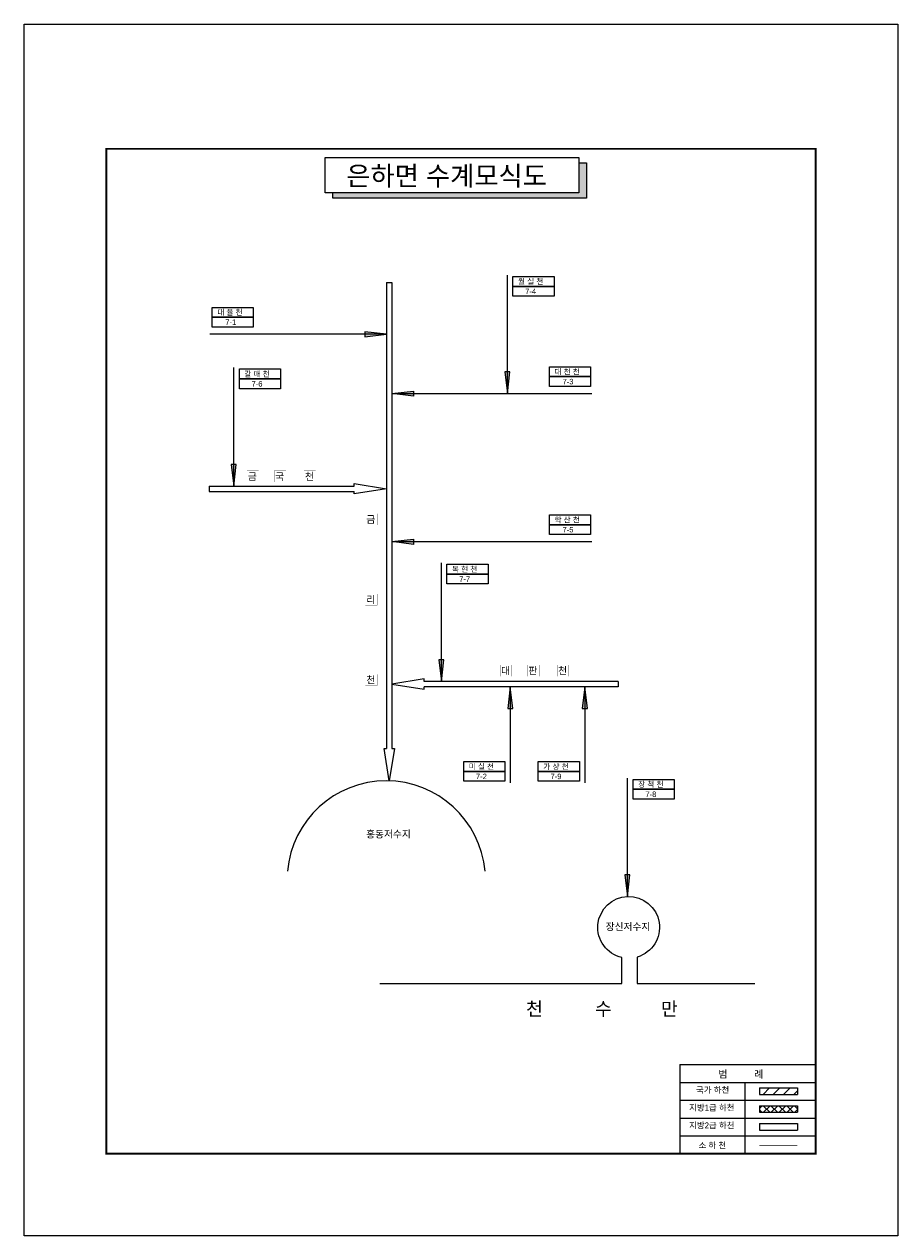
# Model space of a CAD drawing. Header units: millimetres. Extents: x 86260 to 374702, y -67927 to -24417.
# Tile 12 of 19: x 244555 to 269462, y -62317 to -27781. Entities that reach past the tile are written whole.
import ezdxf

# ---------------------------------------------------------------- set-up
doc = ezdxf.new("R2010")
doc.units = ezdxf.units.MM
doc.layers.get('DEFPOINTS').update_dxf_attribs({"color": 60})
for name, color, linetype in [('계획', 1, 'Continuous'), ('국가하천', 5, 'Continuous'), ('금회하천', 20, 'Continuous'), ('범례박스', 7, 'Continuous'), ('지방1급하천', 221, 'Continuous'), ('지방2급하천', 4, 'Continuous'), ('하천명', 7, 'Continuous'), ('행정구역명', 80, 'Continuous')]:
    doc.layers.add(name, color=color, linetype=linetype)
doc.styles.add('한글', font='Dotum.ttf')

msp = doc.modelspace()

# ---------------------------------------------------------------- hatches: boundary and pattern name
at = {"layer": '계획'}
msp.add_hatch(color=0, dxfattribs=at).paths.add_polyline_path([(260586, -31737), (260365, -31737), (260365, -32586), (253352, -32586), (253352, -32739), (260586, -32739)])
at = {"layer": '국가하천'}
h = msp.add_hatch(dxfattribs=at)
h.set_pattern_fill('ANSI31', color=256, scale=65, style=0)
h.set_pattern_definition([(45, (125646.72, -77435.22), (-145.92916, 145.92916), [])])
h.paths.add_polyline_path([(265516, -58102), (265516, -58291), (266606, -58291), (266606, -58102)])
at = {"layer": '금회하천'}
h = msp.add_hatch(color=256, dxfattribs=at)
h.paths.add_polyline_path([(254267, -36549), (254267, -36617), (254885, -36617)])
h.paths.add_polyline_path([(254885, -36617), (254267, -36617), (254267, -36693)])
h = msp.add_hatch(color=256, dxfattribs=at)
h.paths.add_polyline_path([(258400, -37692), (258332, -37692), (258332, -38311)])
h.paths.add_polyline_path([(258332, -38311), (258332, -37692), (258255, -37692)])
h = msp.add_hatch(color=256, dxfattribs=at)
h.paths.add_polyline_path([(255659, -38243), (255659, -38311), (255040, -38311)])
h.paths.add_polyline_path([(255040, -38311), (255659, -38311), (255659, -38388)])
h = msp.add_hatch(color=256, dxfattribs=at)
h.paths.add_polyline_path([(250598, -40329), (250530, -40329), (250530, -40947)])
h.paths.add_polyline_path([(250530, -40947), (250530, -40329), (250454, -40329)])
h = msp.add_hatch(color=256, dxfattribs=at)
h.paths.add_polyline_path([(255659, -42463), (255659, -42531), (255040, -42531)])
h.paths.add_polyline_path([(255040, -42531), (255659, -42531), (255659, -42608)])
h = msp.add_hatch(color=256, dxfattribs=at)
h.paths.add_polyline_path([(256517, -45895), (256449, -45895), (256449, -46513)])
h.paths.add_polyline_path([(256449, -46513), (256449, -45895), (256372, -45895)])
h = msp.add_hatch(color=256, dxfattribs=at)
h.paths.add_polyline_path([(258342, -47287), (258410, -47287), (258410, -46668)])
h.paths.add_polyline_path([(258410, -46668), (258410, -47287), (258486, -47287)])
h = msp.add_hatch(color=256, dxfattribs=at)
h.paths.add_polyline_path([(260468, -47287), (260536, -47287), (260536, -46668)])
h.paths.add_polyline_path([(260536, -46668), (260536, -47287), (260613, -47287)])
h = msp.add_hatch(color=256, dxfattribs=at)
h.paths.add_polyline_path([(261827, -52027), (261759, -52027), (261759, -52645)])
h.paths.add_polyline_path([(261759, -52645), (261759, -52027), (261683, -52027)])
at = {"layer": '지방1급하천'}
h = msp.add_hatch(dxfattribs=at)
h.set_pattern_fill('ANSI37', color=256, scale=50, style=0)
h.set_pattern_definition([(45, (158294.8, 0), (-112.2532, 112.2532), []), (135, (158294.8, 0), (-112.2532, -112.2532), [])])
h.paths.add_polyline_path([(265516, -58610), (265516, -58798), (266606, -58798), (266606, -58610)])

# ---------------------------------------------------------------- linework, layer by layer
for const_width in [50, 30]:
    msp.add_lwpolyline([(246896, -31333), (267122, -31333), (267122, -59976), (246896, -59976)], close=True, dxfattribs=dict(const_width=const_width))
for points in [[(258491, -34973), (259662, -34973), (259662, -35254), (258491, -35254)], [(258491, -35254), (259662, -35254), (259662, -35534), (258491, -35534)], [(249916, -35852), (251087, -35852), (251087, -36133), (249916, -36133)], [(249916, -36133), (251087, -36133), (251087, -36413), (249916, -36413)], [(250690, -37609), (251861, -37609), (251861, -37890), (250690, -37890)], [(259531, -37546), (260702, -37546), (260702, -37827), (259531, -37827)], [(250690, -37890), (251861, -37890), (251861, -38171), (250690, -38171)], [(259531, -37827), (260702, -37827), (260702, -38108), (259531, -38108)], [(259531, -41766), (260702, -41766), (260702, -42047), (259531, -42047)], [(259531, -42047), (260702, -42047), (260702, -42328), (259531, -42328)], [(256609, -43175), (257780, -43175), (257780, -43456), (256609, -43456)], [(256609, -43456), (257780, -43456), (257780, -43737), (256609, -43737)], [(257087, -48800), (258258, -48800), (258258, -49080), (257087, -49080)], [(259213, -48800), (260384, -48800), (260384, -49080), (259213, -49080)], [(257087, -49080), (258258, -49080), (258258, -49361), (257087, -49361)], [(259213, -49080), (260384, -49080), (260384, -49361), (259213, -49361)], [(261919, -49307), (263090, -49307), (263090, -49588), (261919, -49588)], [(261919, -49588), (263090, -49588), (263090, -49869), (261919, -49869)]]:
    msp.add_lwpolyline(points, close=True)
at = {"layer": 'DEFPOINTS', "color": 62}
msp.add_lwpolyline([(244555, -27781), (269462, -27781), (269462, -62317), (244555, -62317)], close=True, dxfattribs=at)
at = {"layer": '계획', "color": 0}
msp.add_lwpolyline([(253131, -31585), (260365, -31585), (260365, -32586), (253131, -32586)], close=True, dxfattribs=at)
msp.add_lwpolyline([(260365, -31737), (260586, -31737), (260586, -32739), (253352, -32739), (253352, -32586)], dxfattribs=at)
at = {"layer": '국가하천'}
msp.add_lwpolyline([(254693, -55123), (261597, -55123), (261597, -54385, -7.903668), (262035, -54371), (262035, -55123), (265388, -55123)], format="xyb", dxfattribs=at)
for points in [[(265516, -58102), (266606, -58102)], [(265516, -58102), (265516, -58291)], [(265516, -58291), (266606, -58291)], [(266606, -58102), (266606, -58291)]]:
    msp.add_lwpolyline(points, dxfattribs=at)
msp.add_arc((254877, -52178), 2830, 5.1811, 174.8189, dxfattribs=at)
at = {"layer": '금회하천'}
for points in [[(258332, -38311), (258332, -34935)], [(254885, -36617), (254267, -36549), (254267, -36693), (254885, -36617)], [(254885, -36617), (249850, -36617)], [(250530, -40947), (250530, -37571)], [(258332, -38311), (258400, -37692), (258255, -37692), (258332, -38311)], [(255040, -38311), (255659, -38243), (255659, -38388), (255040, -38311)], [(255040, -38311), (260738, -38311)], [(250530, -40947), (250598, -40329), (250454, -40329), (250530, -40947)], [(255040, -42531), (255659, -42463), (255659, -42608), (255040, -42531)], [(255040, -42531), (260738, -42531)], [(256449, -46513), (256449, -43137)], [(256449, -46513), (256517, -45895), (256372, -45895), (256449, -46513)], [(258410, -46668), (258342, -47287), (258486, -47287), (258410, -46668)], [(258410, -46668), (258410, -49408)], [(260536, -46668), (260468, -47287), (260613, -47287), (260536, -46668)], [(260536, -46668), (260536, -49408)], [(261759, -52645), (261759, -49269)], [(261759, -52645), (261827, -52027), (261683, -52027), (261759, -52645)]]:
    msp.add_lwpolyline(points, dxfattribs=at)
at = {"layer": '금회하천', "linetype": 'Continuous', "const_width": 20.8, "flags": 128}
msp.add_lwpolyline([(265518, -59736), (266603, -59736)], dxfattribs=at)
at = {"layer": '범례박스'}
for p, q in [((263248, -57439), (267122, -57439)), ((263248, -57439), (263248, -59976)), ((263248, -57947), (267122, -57947)), ((265104, -57947), (265104, -59976)), ((263248, -58454), (267122, -58454)), ((263248, -58961), (267122, -58961)), ((263248, -59469), (267122, -59469)), ((263248, -59976), (267122, -59976)), ((263248, -59976), (267122, -59976)), ((263248, -59976), (267122, -59976)), ((263248, -59976), (267122, -59976)), ((263248, -59976), (267122, -59976)), ((263248, -59976), (267122, -59976)), ((263248, -59976), (267122, -59976)), ((263248, -59976), (267122, -59976))]:
    msp.add_line(p, q, dxfattribs=at)
for points, const_width in [([(267122, -57244), (267122, -59976)], 16), ([(263248, -57439), (267122, -57439)], 20.8), ([(263248, -57439), (263248, -59976)], 20.8), ([(263248, -59976), (267122, -59976)], 20.8)]:
    msp.add_lwpolyline(points, dxfattribs=dict(at, const_width=const_width))
at = {"layer": '지방1급하천'}
for points in [[(265516, -58610), (266606, -58610)], [(265516, -58610), (265516, -58798)], [(266606, -58610), (266606, -58798)], [(265516, -58798), (266606, -58798)]]:
    msp.add_lwpolyline(points, dxfattribs=at)
at = {"layer": '지방2급하천'}
for p, q in [((254885, -35148), (255040, -35148)), ((249826, -40947), (249826, -41102)), ((261494, -46513), (261494, -46668))]:
    msp.add_line(p, q, dxfattribs=at)
for points in [[(254885, -35148), (254885, -48427)], [(255040, -35148), (255040, -48427)], [(249826, -40947), (253962, -40947)], [(253962, -40947), (253962, -40875), (254885, -41029)], [(254885, -41029), (253962, -41169), (253962, -41102)], [(249826, -41102), (253962, -41102)], [(255963, -46513), (255963, -46441), (255040, -46595)], [(255040, -46595), (255963, -46735), (255963, -46668)], [(261494, -46513), (255963, -46513)], [(261494, -46668), (255963, -46668)], [(254959, -49350), (254819, -48427), (254885, -48427)], [(255040, -48427), (255112, -48427), (254959, -49350)], [(265516, -59117), (266606, -59117)], [(265516, -59117), (265516, -59306)], [(265516, -59306), (266606, -59306)], [(266606, -59117), (266606, -59306)]]:
    msp.add_lwpolyline(points, dxfattribs=at)
at = {"layer": '하천명', "const_width": 5.27}
for points in [[(250906, -40512), (251240, -40512), (251240, -40831), (250906, -40831)], [(251684, -40512), (252018, -40512), (252018, -40831), (251684, -40831)], [(252531, -40512), (252864, -40512), (252864, -40831), (252531, -40831)], [(254283, -41735), (254617, -41735), (254617, -42055), (254283, -42055)], [(254283, -44023), (254617, -44023), (254617, -44343), (254283, -44343)], [(258125, -46048), (258459, -46048), (258459, -46368), (258125, -46368)], [(258903, -46048), (259237, -46048), (259237, -46368), (258903, -46368)], [(259750, -46048), (260083, -46048), (260083, -46368), (259750, -46368)], [(254283, -46311), (254617, -46311), (254617, -46631), (254283, -46631)]]:
    msp.add_lwpolyline(points, close=True, dxfattribs=at)

# ---------------------------------------------------------------- texts
at = {"layer": '하천명', "color": 7, "style": '한글'}
msp.add_text('은하면 수계모식도', height=550, dxfattribs=at).set_placement((253738, -32378))
at = {"layer": '하천명', "style": '한글'}
for s, height, p in [('월 실 천', 156, (258634, -35193, 312)), ('7-4', 156, (258839, -35474, 312)), ('대 율 천', 156, (250059, -36072, 312)), ('7-1', 156, (250289, -36353, 312)), ('대 천 천', 156, (259674, -37766, 312)), ('갈 매 천', 156, (250832, -37830, 312)), ('7-6', 156, (251038, -38111, 312)), ('7-3', 156, (259905, -38047, 312)), ('금', 205, (250932, -40776, 410)), ('국', 205, (251710, -40776, 410)), ('천', 205, (252557, -40776, 410)), ('금', 205, (254309, -41999, 410)), ('학 산 천', 156, (259674, -41987, 312)), ('7-5', 156, (259905, -42267, 312)), ('목 현 천', 156, (256751, -43396, 312)), ('7-7', 156, (256956, -43677, 312)), ('리', 205, (254309, -44287, 410)), ('대', 205, (258151, -46312, 410)), ('판', 205, (258929, -46312, 410)), ('천', 205, (259776, -46312, 410)), ('천', 205, (254309, -46575, 410)), ('미 실 천', 156, (257230, -49020, 312)), ('가 상 천', 156, (259356, -49020, 312)), ('7-2', 156, (257435, -49301, 312)), ('7-9', 156, (259561, -49301, 312)), ('장 척 천', 156, (262061, -49528, 312)), ('7-8', 156, (262267, -49809, 312)), ('홍동저수지', 202.8, (254304, -50969, 406)), ('장신저수지', 202.8, (261133, -53606, 406)), ('천', 380, (258864, -56037, 760)), ('수', 380, (260829, -56037, 760)), ('만', 380, (262712, -56037, 760))]:
    msp.add_text(s, height=height, dxfattribs=at).set_placement(p)
at = {"layer": '행정구역명', "color": 0, "linetype": 'Continuous', "style": '한글'}
for s, height, p in [('범          례', 208, (264348, -57814)), ('국가 하천', 171.6, (263711, -58244)), ('지방1급 하천', 171.6, (263514, -58751)), ('지방2급 하천', 171.6, (263514, -59258)), ('소 하 천', 171.6, (263781, -59826))]:
    msp.add_text(s, height=height, dxfattribs=at).set_placement(p)

doc.saveas('drawing.dxf')
